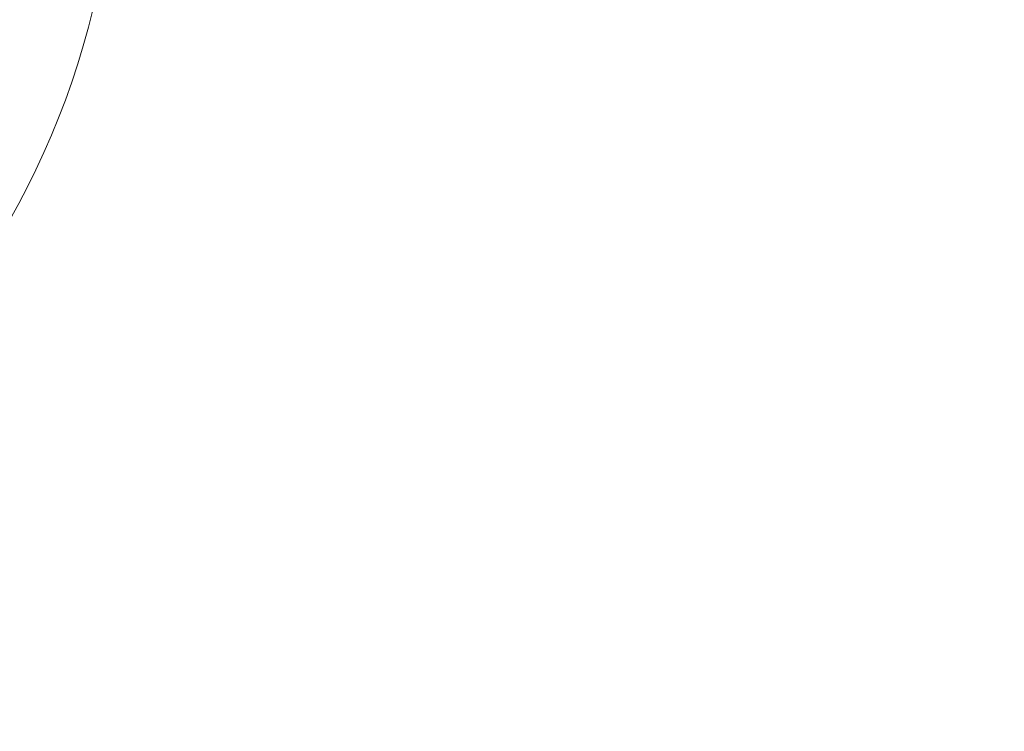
# Model space of a CAD drawing. Header units: millimetres. Extents: x 0 to 14900, y 0 to 10500.
# Tile 43 of 51: x 11804 to 12903, y 5750 to 6545. Entities that reach past the tile are written whole.
import ezdxf

# ---------------------------------------------------------------- set-up
doc = ezdxf.new("R2010")
doc.units = ezdxf.units.MM
doc.header["$LTSCALE"] = 25
doc.styles.add('SLDTEXTSTYLE0', font='TXT', dxfattribs={"width": 0.605})
doc.dimstyles.new('SLDDIMSTYLE3', dxfattribs={"dimtxt": 87.5, "dimasz": 87.5, "dimexe": 0, "dimexo": 0.0625, "dimgap": 21.875, "dimtad": 1, "dimdec": 4, "dimlfac": 25, "dimzin": 12, "dimdsep": 46, "dimtxsty": 'SLDTEXTSTYLE0', "dimsah": 1, "dimcen": 0.09, "dimadec": 1, "dimazin": 3, "dimtfac": 1, "dimtofl": 0, "dimtmove": 0, "dimatfit": 3, "dimfxl": 1, "dimfrac": 2, "dimtolj": 1, "dimtzin": 12, "dimarcsym": 0})

# ---------------------------------------------------------------- blocks, each defined once
blk = doc.blocks.new('_D_8')
at = {"color": 7, "linetype": 'Continuous', "lineweight": 0}
for p, q in [((12311, 6773.9), (13944.3, 6773.9)), ((8333.2, 6305.1), (8084.9, 6261.3))]:
    blk.add_line(p, q, dxfattribs=at)
at = {"color": 7, "linetype": 'Continuous', "lineweight": 18}
blk.add_arc((10992.2, 6773.9), 2914.6, 190, 0, dxfattribs=at)
for points in [[(13906.8, 6773.9), (13893, 6686.6), (13918, 6686.2)], [(8121.9, 6267.8), (8126.1, 6179.5), (8150.6, 6184.2)]]:
    blk.add_solid(points, dxfattribs=at)
at = {"color": 7, "linetype": 'Continuous', "lineweight": 18, "insert": (11112.5, 3971.9), "char_height": 87.5, "attachment_point": 1, "rotation": 5, "style": 'SLDTEXTSTYLE0'}
blk.add_mtext('170°', dxfattribs=at)

msp = doc.modelspace()

# ---------------------------------------------------------------- linework, layer by layer
at = {"color": 7, "linetype": 'Continuous', "lineweight": 18}
for radius in [2650, 920]:
    msp.add_arc((10992.1794306, 6773.902588), radius, 190, 170, dxfattribs=at)

# ---------------------------------------------------------------- dimensions: what is measured, and where the dimension line sits
dim = msp.add_angular_dim_2l(base=(11246.2035346, 3870.3937934), line1=((10086.1562978, 6614.1462645), (8382.4388851, 6313.7349171)), line2=((12260.9783047, 6773.902588), (9723.3805564, 6773.902588)), dimstyle='SLDDIMSTYLE3', dxfattribs=at)
dim.commit()
dim.dimension.update_dxf_attribs({"geometry": '_D_8', "text_midpoint": (11246.2035346, 3870.3937934), "dimtype": 162})

doc.saveas('drawing.dxf')
